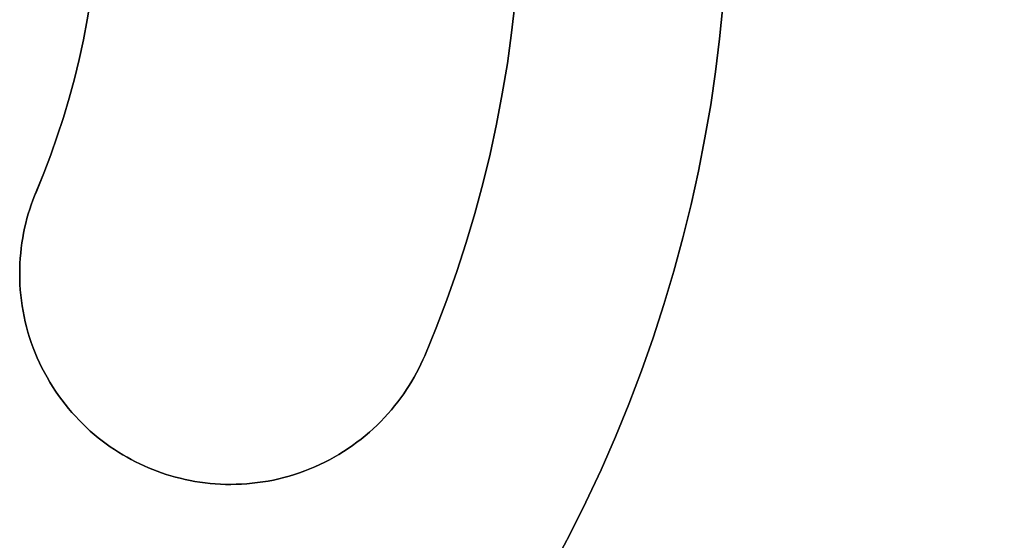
# Model space of a CAD drawing. Header units: millimetres. Extents: x -2852 to 102, y -106 to 97.
# Tile 10 of 256: x -2727 to -2693, y -30 to -11. Entities that reach past the tile are written whole.
import ezdxf

# ---------------------------------------------------------------- set-up
doc = ezdxf.new("R2010")
doc.units = ezdxf.units.MM
doc.header["$MEASUREMENT"] = 0
doc.layers.add('Predefinito', color=5, linetype='Continuous')

msp = doc.modelspace()

# ---------------------------------------------------------------- linework, layer by layer
at = {"color": 255, "linetype": 'Continuous', "lineweight": 15}
for points in [[(-2708.555, -30.457), (-2707.961, -29.339), (-2707.397, -28.21), (-2706.864, -27.073), (-2706.363, -25.928), (-2705.892, -24.776), (-2705.452, -23.619), (-2705.043, -22.458), (-2704.665, -21.293), (-2704.318, -20.127), (-2704.001, -18.96), (-2703.714, -17.794), (-2703.456, -16.628), (-2703.229, -15.466), (-2703.03, -14.307), (-2702.86, -13.152), (-2702.717, -12.003), (-2702.602, -10.86), (-2702.515, -9.724), (-2702.453, -8.596), (-2702.417, -7.476), (-2702.406, -6.367)], [(-2726.617, -17.34), (-2726.358, -16.706), (-2726.113, -16.062), (-2725.884, -15.409), (-2725.669, -14.749), (-2725.47, -14.081), (-2725.288, -13.405), (-2725.122, -12.723), (-2724.972, -12.036), (-2724.84, -11.343), (-2724.725, -10.645)], [(-2713.032, -23.085), (-2712.636, -22.116), (-2712.263, -21.133), (-2711.912, -20.137), (-2711.584, -19.129), (-2711.281, -18.108), (-2711.002, -17.077), (-2710.748, -16.036), (-2710.52, -14.986), (-2710.318, -13.928), (-2710.142, -12.863), (-2709.993, -11.791), (-2709.871, -10.714)], [(-2726.617, -17.34), (-2726.679, -17.492), (-2726.739, -17.646), (-2726.795, -17.803), (-2726.848, -17.962), (-2726.898, -18.124), (-2726.944, -18.288), (-2726.987, -18.455), (-2727.027, -18.624), (-2727.062, -18.795), (-2727.094, -18.968), (-2727.122, -19.143), (-2727.145, -19.32), (-2727.165, -19.498), (-2727.18, -19.678), (-2727.191, -19.86), (-2727.198, -20.042), (-2727.2, -20.226), (-2727.197, -20.41), (-2727.19, -20.595), (-2727.178, -20.781), (-2727.161, -20.967), (-2727.139, -21.153), (-2727.113, -21.339), (-2727.082, -21.525), (-2727.046, -21.711), (-2727.005, -21.896), (-2726.959, -22.08), (-2726.909, -22.264), (-2726.853, -22.446), (-2726.793, -22.627), (-2726.728, -22.807), (-2726.659, -22.985), (-2726.585, -23.161), (-2726.506, -23.334), (-2726.423, -23.506), (-2726.336, -23.676), (-2726.244, -23.842), (-2726.149, -24.006), (-2726.049, -24.168), (-2725.946, -24.326), (-2725.839, -24.481), (-2725.728, -24.633), (-2725.613, -24.782), (-2725.496, -24.927), (-2725.375, -25.069), (-2725.251, -25.206), (-2725.125, -25.341), (-2724.996, -25.471), (-2724.864, -25.597), (-2724.73, -25.72), (-2724.593, -25.838), (-2724.455, -25.953), (-2724.315, -26.063), (-2724.173, -26.169), (-2724.03, -26.271), (-2723.885, -26.369), (-2723.739, -26.463), (-2723.592, -26.553), (-2723.444, -26.638), (-2723.296, -26.72), (-2723.147, -26.797), (-2722.997, -26.87), (-2722.847, -26.94), (-2722.697, -27.005), (-2722.545, -27.067), (-2722.391, -27.126), (-2722.234, -27.183), (-2722.075, -27.236), (-2721.913, -27.286), (-2721.749, -27.332), (-2721.582, -27.375), (-2721.413, -27.414), (-2721.242, -27.45), (-2721.069, -27.482), (-2720.894, -27.51), (-2720.717, -27.533), (-2720.539, -27.553), (-2720.359, -27.568), (-2720.177, -27.579), (-2719.995, -27.586), (-2719.811, -27.587), (-2719.627, -27.585), (-2719.442, -27.578), (-2719.256, -27.566), (-2719.07, -27.549), (-2718.884, -27.527), (-2718.698, -27.501), (-2718.512, -27.47), (-2718.326, -27.434), (-2718.141, -27.393), (-2717.957, -27.347), (-2717.773, -27.296), (-2717.591, -27.241), (-2717.41, -27.181), (-2717.23, -27.116), (-2717.053, -27.047), (-2716.877, -26.973), (-2716.703, -26.894), (-2716.531, -26.811), (-2716.362, -26.724), (-2716.195, -26.632), (-2716.031, -26.537), (-2715.869, -26.437), (-2715.711, -26.334), (-2715.556, -26.226), (-2715.404, -26.116), (-2715.255, -26.001), (-2715.11, -25.884), (-2714.968, -25.763), (-2714.831, -25.639), (-2714.696, -25.513), (-2714.566, -25.384), (-2714.44, -25.252), (-2714.317, -25.118), (-2714.199, -24.981), (-2714.084, -24.843), (-2713.974, -24.703), (-2713.868, -24.561), (-2713.766, -24.418), (-2713.668, -24.273), (-2713.574, -24.127), (-2713.485, -23.98), (-2713.399, -23.832), (-2713.317, -23.684), (-2713.24, -23.534), (-2713.167, -23.385), (-2713.097, -23.235), (-2713.032, -23.085)]]:
    msp.add_lwpolyline(points, dxfattribs=at)
at = {"layer": 'Predefinito'}
for points in [[(-2708.555, -30.457), (-2707.961, -29.339), (-2707.397, -28.21), (-2706.864, -27.073), (-2706.363, -25.928), (-2705.892, -24.776), (-2705.452, -23.619), (-2705.043, -22.458), (-2704.665, -21.293), (-2704.318, -20.127), (-2704.001, -18.96), (-2703.714, -17.794), (-2703.456, -16.628), (-2703.229, -15.466), (-2703.03, -14.307), (-2702.86, -13.152), (-2702.717, -12.003), (-2702.602, -10.86), (-2702.515, -9.724), (-2702.453, -8.596), (-2702.417, -7.476), (-2702.406, -6.367)], [(-2702.406, -6.367), (-2702.417, -7.476), (-2702.453, -8.596), (-2702.515, -9.724), (-2702.602, -10.86), (-2702.717, -12.003), (-2702.86, -13.152), (-2703.03, -14.307), (-2703.229, -15.466), (-2703.456, -16.628), (-2703.714, -17.794), (-2704.001, -18.96), (-2704.318, -20.127), (-2704.665, -21.293), (-2705.043, -22.458), (-2705.452, -23.619), (-2705.892, -24.776), (-2706.363, -25.928), (-2706.864, -27.073), (-2707.397, -28.21), (-2707.961, -29.339), (-2708.555, -30.457)], [(-2708.555, -30.457), (-2707.961, -29.339), (-2707.397, -28.21), (-2706.864, -27.073), (-2706.363, -25.928), (-2705.892, -24.776), (-2705.452, -23.619), (-2705.043, -22.458), (-2704.665, -21.293), (-2704.318, -20.127), (-2704.001, -18.96), (-2703.714, -17.794), (-2703.456, -16.628), (-2703.229, -15.466), (-2703.03, -14.307), (-2702.86, -13.152), (-2702.717, -12.003), (-2702.602, -10.86), (-2702.515, -9.724), (-2702.453, -8.596), (-2702.417, -7.476), (-2702.406, -6.367)], [(-2702.406, -6.367), (-2702.417, -7.476), (-2702.453, -8.596), (-2702.515, -9.724), (-2702.602, -10.86), (-2702.717, -12.003), (-2702.86, -13.152), (-2703.03, -14.307), (-2703.229, -15.466), (-2703.456, -16.628), (-2703.714, -17.794), (-2704.001, -18.96), (-2704.318, -20.127), (-2704.665, -21.293), (-2705.043, -22.458), (-2705.452, -23.619), (-2705.892, -24.776), (-2706.363, -25.928), (-2706.864, -27.073), (-2707.397, -28.21), (-2707.961, -29.339), (-2708.555, -30.457)], [(-2708.555, -30.457), (-2707.961, -29.339), (-2707.397, -28.21), (-2706.864, -27.073), (-2706.363, -25.928), (-2705.892, -24.776), (-2705.452, -23.619), (-2705.043, -22.458), (-2704.665, -21.293), (-2704.318, -20.127), (-2704.001, -18.96), (-2703.714, -17.794), (-2703.456, -16.628), (-2703.229, -15.466), (-2703.03, -14.307), (-2702.86, -13.152), (-2702.717, -12.003), (-2702.602, -10.86), (-2702.515, -9.724), (-2702.453, -8.596), (-2702.417, -7.476), (-2702.406, -6.367)], [(-2709.871, -10.714), (-2709.993, -11.791), (-2710.142, -12.863), (-2710.318, -13.928), (-2710.52, -14.986), (-2710.748, -16.036), (-2711.002, -17.077), (-2711.281, -18.108), (-2711.584, -19.129), (-2711.912, -20.137), (-2712.263, -21.133), (-2712.636, -22.116), (-2713.032, -23.085), (-2713.097, -23.235), (-2713.167, -23.385), (-2713.24, -23.534), (-2713.317, -23.684), (-2713.399, -23.832), (-2713.485, -23.98), (-2713.574, -24.127), (-2713.668, -24.273), (-2713.766, -24.418), (-2713.868, -24.561), (-2713.974, -24.703), (-2714.084, -24.843), (-2714.199, -24.981), (-2714.317, -25.118), (-2714.44, -25.252), (-2714.566, -25.384), (-2714.696, -25.513), (-2714.831, -25.639), (-2714.968, -25.763), (-2715.11, -25.884), (-2715.255, -26.001), (-2715.404, -26.116), (-2715.556, -26.226), (-2715.711, -26.334), (-2715.869, -26.437), (-2716.031, -26.537), (-2716.195, -26.632), (-2716.362, -26.724), (-2716.531, -26.811), (-2716.703, -26.894), (-2716.877, -26.973), (-2717.053, -27.047), (-2717.23, -27.116), (-2717.41, -27.181), (-2717.591, -27.241), (-2717.773, -27.296), (-2717.957, -27.347), (-2718.141, -27.393), (-2718.326, -27.434), (-2718.512, -27.47), (-2718.698, -27.501), (-2718.884, -27.527), (-2719.07, -27.549), (-2719.256, -27.566), (-2719.442, -27.578), (-2719.627, -27.585), (-2719.811, -27.587), (-2719.995, -27.586), (-2720.177, -27.579), (-2720.359, -27.568), (-2720.539, -27.553), (-2720.717, -27.533), (-2720.894, -27.51), (-2721.069, -27.482), (-2721.242, -27.45), (-2721.413, -27.414), (-2721.582, -27.375), (-2721.749, -27.332), (-2721.913, -27.286), (-2722.075, -27.236), (-2722.234, -27.183), (-2722.391, -27.126), (-2722.545, -27.067), (-2722.697, -27.005), (-2722.847, -26.94), (-2722.997, -26.87), (-2723.147, -26.797), (-2723.296, -26.72), (-2723.444, -26.638), (-2723.592, -26.553), (-2723.739, -26.463), (-2723.885, -26.369), (-2724.03, -26.271), (-2724.173, -26.169), (-2724.315, -26.063), (-2724.455, -25.953), (-2724.593, -25.838), (-2724.73, -25.72), (-2724.864, -25.597), (-2724.996, -25.471), (-2725.125, -25.341), (-2725.251, -25.206), (-2725.375, -25.069), (-2725.496, -24.927), (-2725.613, -24.782), (-2725.728, -24.633), (-2725.839, -24.481), (-2725.946, -24.326), (-2726.049, -24.168), (-2726.149, -24.006), (-2726.244, -23.842), (-2726.336, -23.676), (-2726.423, -23.506), (-2726.506, -23.334), (-2726.585, -23.161), (-2726.659, -22.985), (-2726.728, -22.807), (-2726.793, -22.627), (-2726.853, -22.446), (-2726.909, -22.264), (-2726.959, -22.08), (-2727.005, -21.896), (-2727.046, -21.711), (-2727.082, -21.525), (-2727.113, -21.339), (-2727.139, -21.153), (-2727.161, -20.967), (-2727.178, -20.781), (-2727.19, -20.595), (-2727.197, -20.41), (-2727.2, -20.226), (-2727.198, -20.042), (-2727.191, -19.86), (-2727.18, -19.678), (-2727.165, -19.498), (-2727.145, -19.32), (-2727.122, -19.143), (-2727.094, -18.968), (-2727.062, -18.795), (-2727.027, -18.624), (-2726.987, -18.455), (-2726.944, -18.288), (-2726.898, -18.124), (-2726.848, -17.962), (-2726.795, -17.803), (-2726.739, -17.646), (-2726.679, -17.492), (-2726.358, -16.706), (-2726.113, -16.062), (-2725.884, -15.409), (-2725.669, -14.749), (-2725.47, -14.081), (-2725.288, -13.405), (-2725.122, -12.723), (-2724.972, -12.036), (-2724.84, -11.343), (-2724.725, -10.645)], [(-2724.725, -10.645), (-2724.84, -11.343), (-2724.972, -12.036), (-2725.122, -12.723), (-2725.288, -13.405), (-2725.47, -14.081), (-2725.669, -14.749), (-2725.884, -15.409), (-2726.113, -16.062), (-2726.358, -16.706), (-2726.679, -17.492), (-2726.739, -17.646), (-2726.795, -17.803), (-2726.848, -17.962), (-2726.898, -18.124), (-2726.944, -18.288), (-2726.987, -18.455), (-2727.027, -18.624), (-2727.062, -18.795), (-2727.094, -18.968), (-2727.122, -19.143), (-2727.145, -19.32), (-2727.165, -19.498), (-2727.18, -19.678), (-2727.191, -19.86), (-2727.198, -20.042), (-2727.2, -20.226), (-2727.197, -20.41), (-2727.19, -20.595), (-2727.178, -20.781), (-2727.161, -20.967), (-2727.139, -21.153), (-2727.113, -21.339), (-2727.082, -21.525), (-2727.046, -21.711), (-2727.005, -21.896), (-2726.959, -22.08), (-2726.909, -22.264), (-2726.853, -22.446), (-2726.793, -22.627), (-2726.728, -22.807), (-2726.659, -22.985), (-2726.585, -23.161), (-2726.506, -23.334), (-2726.423, -23.506), (-2726.336, -23.676), (-2726.244, -23.842), (-2726.149, -24.006), (-2726.049, -24.168), (-2725.946, -24.326), (-2725.839, -24.481), (-2725.728, -24.633), (-2725.613, -24.782), (-2725.496, -24.927), (-2725.375, -25.069), (-2725.251, -25.206), (-2725.125, -25.341), (-2724.996, -25.471), (-2724.864, -25.597), (-2724.73, -25.72), (-2724.593, -25.838), (-2724.455, -25.953), (-2724.315, -26.063), (-2724.173, -26.169), (-2724.03, -26.271), (-2723.885, -26.369), (-2723.739, -26.463), (-2723.592, -26.553), (-2723.444, -26.638), (-2723.296, -26.72), (-2723.147, -26.797), (-2722.997, -26.87), (-2722.847, -26.94), (-2722.697, -27.005), (-2722.545, -27.067), (-2722.391, -27.126), (-2722.234, -27.183), (-2722.075, -27.236), (-2721.913, -27.286), (-2721.749, -27.332), (-2721.582, -27.375), (-2721.413, -27.414), (-2721.242, -27.45), (-2721.069, -27.482), (-2720.894, -27.51), (-2720.717, -27.533), (-2720.539, -27.553), (-2720.359, -27.568), (-2720.177, -27.579), (-2719.995, -27.586), (-2719.811, -27.587), (-2719.627, -27.585), (-2719.442, -27.578), (-2719.256, -27.566), (-2719.07, -27.549), (-2718.884, -27.527), (-2718.698, -27.501), (-2718.512, -27.47), (-2718.326, -27.434), (-2718.141, -27.393), (-2717.957, -27.347), (-2717.773, -27.296), (-2717.591, -27.241), (-2717.41, -27.181), (-2717.23, -27.116), (-2717.053, -27.047), (-2716.877, -26.973), (-2716.703, -26.894), (-2716.531, -26.811), (-2716.362, -26.724), (-2716.195, -26.632), (-2716.031, -26.537), (-2715.869, -26.437), (-2715.711, -26.334), (-2715.556, -26.226), (-2715.404, -26.116), (-2715.255, -26.001), (-2715.11, -25.884), (-2714.968, -25.763), (-2714.831, -25.639), (-2714.696, -25.513), (-2714.566, -25.384), (-2714.44, -25.252), (-2714.317, -25.118), (-2714.199, -24.981), (-2714.084, -24.843), (-2713.974, -24.703), (-2713.868, -24.561), (-2713.766, -24.418), (-2713.668, -24.273), (-2713.574, -24.127), (-2713.485, -23.98), (-2713.399, -23.832), (-2713.317, -23.684), (-2713.24, -23.534), (-2713.167, -23.385), (-2713.097, -23.235), (-2713.032, -23.085), (-2712.636, -22.116), (-2712.263, -21.133), (-2711.912, -20.137), (-2711.584, -19.129), (-2711.281, -18.108), (-2711.002, -17.077), (-2710.748, -16.036), (-2710.52, -14.986), (-2710.318, -13.928), (-2710.142, -12.863), (-2709.993, -11.791), (-2709.871, -10.714)], [(-2726.617, -17.34), (-2726.358, -16.706), (-2726.113, -16.062), (-2725.884, -15.409), (-2725.669, -14.749), (-2725.47, -14.081), (-2725.288, -13.405), (-2725.122, -12.723), (-2724.972, -12.036), (-2724.84, -11.343), (-2724.725, -10.645)], [(-2724.725, -10.645), (-2724.84, -11.343), (-2724.972, -12.036), (-2725.122, -12.723), (-2725.288, -13.405), (-2725.47, -14.081), (-2725.669, -14.749), (-2725.884, -15.409), (-2726.113, -16.062), (-2726.358, -16.706), (-2726.617, -17.34)], [(-2726.617, -17.34), (-2726.358, -16.706), (-2726.113, -16.062), (-2725.884, -15.409), (-2725.669, -14.749), (-2725.47, -14.081), (-2725.288, -13.405), (-2725.122, -12.723), (-2724.972, -12.036), (-2724.84, -11.343), (-2724.725, -10.645)], [(-2713.032, -23.085), (-2712.636, -22.116), (-2712.263, -21.133), (-2711.912, -20.137), (-2711.584, -19.129), (-2711.281, -18.108), (-2711.002, -17.077), (-2710.748, -16.036), (-2710.52, -14.986), (-2710.318, -13.928), (-2710.142, -12.863), (-2709.993, -11.791), (-2709.871, -10.714)], [(-2709.871, -10.714), (-2709.993, -11.791), (-2710.142, -12.863), (-2710.318, -13.928), (-2710.52, -14.986), (-2710.748, -16.036), (-2711.002, -17.077), (-2711.281, -18.108), (-2711.584, -19.129), (-2711.912, -20.137), (-2712.263, -21.133), (-2712.636, -22.116), (-2713.032, -23.085)], [(-2713.032, -23.085), (-2712.636, -22.116), (-2712.263, -21.133), (-2711.912, -20.137), (-2711.584, -19.129), (-2711.281, -18.108), (-2711.002, -17.077), (-2710.748, -16.036), (-2710.52, -14.986), (-2710.318, -13.928), (-2710.142, -12.863), (-2709.993, -11.791), (-2709.871, -10.714)], [(-2726.617, -17.34), (-2726.679, -17.492), (-2726.739, -17.646), (-2726.795, -17.803), (-2726.848, -17.962), (-2726.898, -18.124), (-2726.944, -18.288), (-2726.987, -18.455), (-2727.027, -18.624), (-2727.062, -18.795), (-2727.094, -18.968), (-2727.122, -19.143), (-2727.145, -19.32), (-2727.165, -19.498), (-2727.18, -19.678), (-2727.191, -19.86), (-2727.198, -20.042), (-2727.2, -20.226), (-2727.197, -20.41), (-2727.19, -20.595), (-2727.178, -20.781), (-2727.161, -20.967), (-2727.139, -21.153), (-2727.113, -21.339), (-2727.082, -21.525), (-2727.046, -21.711), (-2727.005, -21.896), (-2726.959, -22.08), (-2726.909, -22.264), (-2726.853, -22.446), (-2726.793, -22.627), (-2726.728, -22.807), (-2726.659, -22.985), (-2726.585, -23.161), (-2726.506, -23.334), (-2726.423, -23.506), (-2726.336, -23.676), (-2726.244, -23.842), (-2726.149, -24.006), (-2726.049, -24.168), (-2725.946, -24.326), (-2725.839, -24.481), (-2725.728, -24.633), (-2725.613, -24.782), (-2725.496, -24.927), (-2725.375, -25.069), (-2725.251, -25.206), (-2725.125, -25.341), (-2724.996, -25.471), (-2724.864, -25.597), (-2724.73, -25.72), (-2724.593, -25.838), (-2724.455, -25.953), (-2724.315, -26.063), (-2724.173, -26.169), (-2724.03, -26.271), (-2723.885, -26.369), (-2723.739, -26.463), (-2723.592, -26.553), (-2723.444, -26.638), (-2723.296, -26.72), (-2723.147, -26.797), (-2722.997, -26.87), (-2722.847, -26.94), (-2722.697, -27.005), (-2722.545, -27.067), (-2722.391, -27.126), (-2722.234, -27.183), (-2722.075, -27.236), (-2721.913, -27.286), (-2721.749, -27.332), (-2721.582, -27.375), (-2721.413, -27.414), (-2721.242, -27.45), (-2721.069, -27.482), (-2720.894, -27.51), (-2720.717, -27.533), (-2720.539, -27.553), (-2720.359, -27.568), (-2720.177, -27.579), (-2719.995, -27.586), (-2719.811, -27.587), (-2719.627, -27.585), (-2719.442, -27.578), (-2719.256, -27.566), (-2719.07, -27.549), (-2718.884, -27.527), (-2718.698, -27.501), (-2718.512, -27.47), (-2718.326, -27.434), (-2718.141, -27.393), (-2717.957, -27.347), (-2717.773, -27.296), (-2717.591, -27.241), (-2717.41, -27.181), (-2717.23, -27.116), (-2717.053, -27.047), (-2716.877, -26.973), (-2716.703, -26.894), (-2716.531, -26.811), (-2716.362, -26.724), (-2716.195, -26.632), (-2716.031, -26.537), (-2715.869, -26.437), (-2715.711, -26.334), (-2715.556, -26.226), (-2715.404, -26.116), (-2715.255, -26.001), (-2715.11, -25.884), (-2714.968, -25.763), (-2714.831, -25.639), (-2714.696, -25.513), (-2714.566, -25.384), (-2714.44, -25.252), (-2714.317, -25.118), (-2714.199, -24.981), (-2714.084, -24.843), (-2713.974, -24.703), (-2713.868, -24.561), (-2713.766, -24.418), (-2713.668, -24.273), (-2713.574, -24.127), (-2713.485, -23.98), (-2713.399, -23.832), (-2713.317, -23.684), (-2713.24, -23.534), (-2713.167, -23.385), (-2713.097, -23.235), (-2713.032, -23.085)], [(-2713.032, -23.085), (-2713.097, -23.235), (-2713.167, -23.385), (-2713.24, -23.534), (-2713.317, -23.684), (-2713.399, -23.832), (-2713.485, -23.98), (-2713.574, -24.127), (-2713.668, -24.273), (-2713.766, -24.418), (-2713.868, -24.561), (-2713.974, -24.703), (-2714.084, -24.843), (-2714.199, -24.981), (-2714.317, -25.118), (-2714.44, -25.252), (-2714.566, -25.384), (-2714.696, -25.513), (-2714.831, -25.639), (-2714.968, -25.763), (-2715.11, -25.884), (-2715.255, -26.001), (-2715.404, -26.116), (-2715.556, -26.226), (-2715.711, -26.334), (-2715.869, -26.437), (-2716.031, -26.537), (-2716.195, -26.632), (-2716.362, -26.724), (-2716.531, -26.811), (-2716.703, -26.894), (-2716.877, -26.973), (-2717.053, -27.047), (-2717.23, -27.116), (-2717.41, -27.181), (-2717.591, -27.241), (-2717.773, -27.296), (-2717.957, -27.347), (-2718.141, -27.393), (-2718.326, -27.434), (-2718.512, -27.47), (-2718.698, -27.501), (-2718.884, -27.527), (-2719.07, -27.549), (-2719.256, -27.566), (-2719.442, -27.578), (-2719.627, -27.585), (-2719.811, -27.587), (-2719.995, -27.586), (-2720.177, -27.579), (-2720.359, -27.568), (-2720.539, -27.553), (-2720.717, -27.533), (-2720.894, -27.51), (-2721.069, -27.482), (-2721.242, -27.45), (-2721.413, -27.414), (-2721.582, -27.375), (-2721.749, -27.332), (-2721.913, -27.286), (-2722.075, -27.236), (-2722.234, -27.183), (-2722.391, -27.126), (-2722.545, -27.067), (-2722.697, -27.005), (-2722.847, -26.94), (-2722.997, -26.87), (-2723.147, -26.797), (-2723.296, -26.72), (-2723.444, -26.638), (-2723.592, -26.553), (-2723.739, -26.463), (-2723.885, -26.369), (-2724.03, -26.271), (-2724.173, -26.169), (-2724.315, -26.063), (-2724.455, -25.953), (-2724.593, -25.838), (-2724.73, -25.72), (-2724.864, -25.597), (-2724.996, -25.471), (-2725.125, -25.341), (-2725.251, -25.206), (-2725.375, -25.069), (-2725.496, -24.927), (-2725.613, -24.782), (-2725.728, -24.633), (-2725.839, -24.481), (-2725.946, -24.326), (-2726.049, -24.168), (-2726.149, -24.006), (-2726.244, -23.842), (-2726.336, -23.676), (-2726.423, -23.506), (-2726.506, -23.334), (-2726.585, -23.161), (-2726.659, -22.985), (-2726.728, -22.807), (-2726.793, -22.627), (-2726.853, -22.446), (-2726.909, -22.264), (-2726.959, -22.08), (-2727.005, -21.896), (-2727.046, -21.711), (-2727.082, -21.525), (-2727.113, -21.339), (-2727.139, -21.153), (-2727.161, -20.967), (-2727.178, -20.781), (-2727.19, -20.595), (-2727.197, -20.41), (-2727.2, -20.226), (-2727.198, -20.042), (-2727.191, -19.86), (-2727.18, -19.678), (-2727.165, -19.498), (-2727.145, -19.32), (-2727.122, -19.143), (-2727.094, -18.968), (-2727.062, -18.795), (-2727.027, -18.624), (-2726.987, -18.455), (-2726.944, -18.288), (-2726.898, -18.124), (-2726.848, -17.962), (-2726.795, -17.803), (-2726.739, -17.646), (-2726.679, -17.492), (-2726.617, -17.34)], [(-2726.617, -17.34), (-2726.679, -17.492), (-2726.739, -17.646), (-2726.795, -17.803), (-2726.848, -17.962), (-2726.898, -18.124), (-2726.944, -18.288), (-2726.987, -18.455), (-2727.027, -18.624), (-2727.062, -18.795), (-2727.094, -18.968), (-2727.122, -19.143), (-2727.145, -19.32), (-2727.165, -19.498), (-2727.18, -19.678), (-2727.191, -19.86), (-2727.198, -20.042), (-2727.2, -20.226), (-2727.197, -20.41), (-2727.19, -20.595), (-2727.178, -20.781), (-2727.161, -20.967), (-2727.139, -21.153), (-2727.113, -21.339), (-2727.082, -21.525), (-2727.046, -21.711), (-2727.005, -21.896), (-2726.959, -22.08), (-2726.909, -22.264), (-2726.853, -22.446), (-2726.793, -22.627), (-2726.728, -22.807), (-2726.659, -22.985), (-2726.585, -23.161), (-2726.506, -23.334), (-2726.423, -23.506), (-2726.336, -23.676), (-2726.244, -23.842), (-2726.149, -24.006), (-2726.049, -24.168), (-2725.946, -24.326), (-2725.839, -24.481), (-2725.728, -24.633), (-2725.613, -24.782), (-2725.496, -24.927), (-2725.375, -25.069), (-2725.251, -25.206), (-2725.125, -25.341), (-2724.996, -25.471), (-2724.864, -25.597), (-2724.73, -25.72), (-2724.593, -25.838), (-2724.455, -25.953), (-2724.315, -26.063), (-2724.173, -26.169), (-2724.03, -26.271), (-2723.885, -26.369), (-2723.739, -26.463), (-2723.592, -26.553), (-2723.444, -26.638), (-2723.296, -26.72), (-2723.147, -26.797), (-2722.997, -26.87), (-2722.847, -26.94), (-2722.697, -27.005), (-2722.545, -27.067), (-2722.391, -27.126), (-2722.234, -27.183), (-2722.075, -27.236), (-2721.913, -27.286), (-2721.749, -27.332), (-2721.582, -27.375), (-2721.413, -27.414), (-2721.242, -27.45), (-2721.069, -27.482), (-2720.894, -27.51), (-2720.717, -27.533), (-2720.539, -27.553), (-2720.359, -27.568), (-2720.177, -27.579), (-2719.995, -27.586), (-2719.811, -27.587), (-2719.627, -27.585), (-2719.442, -27.578), (-2719.256, -27.566), (-2719.07, -27.549), (-2718.884, -27.527), (-2718.698, -27.501), (-2718.512, -27.47), (-2718.326, -27.434), (-2718.141, -27.393), (-2717.957, -27.347), (-2717.773, -27.296), (-2717.591, -27.241), (-2717.41, -27.181), (-2717.23, -27.116), (-2717.053, -27.047), (-2716.877, -26.973), (-2716.703, -26.894), (-2716.531, -26.811), (-2716.362, -26.724), (-2716.195, -26.632), (-2716.031, -26.537), (-2715.869, -26.437), (-2715.711, -26.334), (-2715.556, -26.226), (-2715.404, -26.116), (-2715.255, -26.001), (-2715.11, -25.884), (-2714.968, -25.763), (-2714.831, -25.639), (-2714.696, -25.513), (-2714.566, -25.384), (-2714.44, -25.252), (-2714.317, -25.118), (-2714.199, -24.981), (-2714.084, -24.843), (-2713.974, -24.703), (-2713.868, -24.561), (-2713.766, -24.418), (-2713.668, -24.273), (-2713.574, -24.127), (-2713.485, -23.98), (-2713.399, -23.832), (-2713.317, -23.684), (-2713.24, -23.534), (-2713.167, -23.385), (-2713.097, -23.235), (-2713.032, -23.085)]]:
    msp.add_lwpolyline(points, dxfattribs=at)
at = {"layer": 'Predefinito', "extrusion": (-0.447515, -0.00061175, 0.894276)}
for points in [[(2.672, -1955.193), (3.14, -1955.185), (3.607, -1955.161), (4.073, -1955.121), (4.538, -1955.064), (5, -1954.992), (5.459, -1954.904), (5.915, -1954.8), (6.367, -1954.68), (6.815, -1954.544), (7.258, -1954.394), (7.695, -1954.228), (8.127, -1954.047), (8.552, -1953.851), (8.97, -1953.641), (9.38, -1953.417), (9.782, -1953.178), (10.176, -1952.926), (10.561, -1952.66), (10.937, -1952.381), (11.303, -1952.09), (11.658, -1951.785), (12.003, -1951.469), (12.336, -1951.141), (12.659, -1950.802), (12.969, -1950.452), (13.267, -1950.091), (13.552, -1949.721), (13.824, -1949.34), (14.083, -1948.951), (14.329, -1948.553), (14.56, -1948.146), (14.778, -1947.732), (14.981, -1947.31), (15.169, -1946.882), (15.342, -1946.448), (15.501, -1946.008), (15.644, -1945.562), (15.771, -1945.112), (15.883, -1944.658), (15.98, -1944.2), (16.06, -1943.739), (16.124, -1943.276), (16.173, -1942.811), (16.205, -1942.344), (16.221, -1941.876), (16.221, -1941.409), (16.205, -1940.941), (16.173, -1940.475), (16.124, -1940.009), (16.06, -1939.546), (15.98, -1939.085), (15.883, -1938.627), (15.771, -1938.173), (15.644, -1937.723), (15.501, -1937.278), (15.342, -1936.837), (15.169, -1936.403), (14.981, -1935.975), (14.778, -1935.553), (14.56, -1935.139), (14.329, -1934.733), (14.083, -1934.334), (13.824, -1933.945), (13.552, -1933.565), (13.267, -1933.194), (12.969, -1932.833), (12.659, -1932.483), (12.336, -1932.144), (12.003, -1931.816), (11.658, -1931.5), (11.303, -1931.196), (10.937, -1930.904), (10.561, -1930.625), (10.176, -1930.359), (9.782, -1930.107), (9.38, -1929.869), (8.97, -1929.644), (8.552, -1929.434), (8.127, -1929.238), (7.695, -1929.057), (7.258, -1928.891), (6.815, -1928.741), (6.367, -1928.605), (5.915, -1928.486), (5.459, -1928.382), (5, -1928.293), (4.538, -1928.221), (4.073, -1928.165), (3.607, -1928.124), (3.14, -1928.1), (2.672, -1928.092)], [(2.672, -1928.643), (2.961, -1928.646), (3.252, -1928.656), (3.545, -1928.672), (3.84, -1928.695), (4.138, -1928.725), (4.436, -1928.763), (4.737, -1928.808), (5.038, -1928.86), (5.34, -1928.919), (5.643, -1928.987), (5.946, -1929.062), (6.249, -1929.144), (6.553, -1929.235), (6.855, -1929.334), (7.157, -1929.441), (7.458, -1929.555), (7.757, -1929.678), (8.054, -1929.809), (8.35, -1929.948), (8.643, -1930.095), (8.934, -1930.25), (9.221, -1930.413), (9.505, -1930.583), (9.786, -1930.762), (10.063, -1930.948), (10.335, -1931.141), (10.603, -1931.342), (10.866, -1931.55), (11.124, -1931.765), (11.377, -1931.987), (11.624, -1932.215), (11.865, -1932.45), (12.1, -1932.691), (12.328, -1932.938), (12.55, -1933.191), (12.765, -1933.449), (12.973, -1933.712), (13.174, -1933.98), (13.367, -1934.252), (13.553, -1934.529), (13.732, -1934.809), (13.902, -1935.094), (14.065, -1935.381), (14.22, -1935.672), (14.367, -1935.965), (14.506, -1936.26), (14.637, -1936.558), (14.76, -1936.857), (14.874, -1937.158), (14.981, -1937.46), (15.08, -1937.762), (15.171, -1938.066), (15.253, -1938.369), (15.328, -1938.672), (15.396, -1938.975), (15.455, -1939.277), (15.507, -1939.578), (15.552, -1939.879), (15.59, -1940.177), (15.62, -1940.474), (15.643, -1940.77), (15.659, -1941.063), (15.669, -1941.354), (15.672, -1941.643), (15.669, -1941.931), (15.659, -1942.222), (15.643, -1942.515), (15.62, -1942.811), (15.59, -1943.108), (15.552, -1943.407), (15.507, -1943.707), (15.455, -1944.008), (15.396, -1944.31), (15.328, -1944.613), (15.253, -1944.916), (15.171, -1945.22), (15.08, -1945.523), (14.981, -1945.825), (14.874, -1946.127), (14.76, -1946.428), (14.637, -1946.727), (14.506, -1947.025), (14.367, -1947.32), (14.22, -1947.613), (14.065, -1947.904), (13.902, -1948.191), (13.732, -1948.476), (13.553, -1948.756), (13.367, -1949.033), (13.174, -1949.305), (12.973, -1949.573), (12.765, -1949.836), (12.55, -1950.094), (12.328, -1950.347), (12.1, -1950.594), (11.865, -1950.835), (11.624, -1951.07), (11.377, -1951.298), (11.124, -1951.52), (10.866, -1951.735), (10.603, -1951.943), (10.335, -1952.144), (10.063, -1952.338), (9.786, -1952.524), (9.505, -1952.702), (9.221, -1952.873), (8.934, -1953.035), (8.643, -1953.19), (8.35, -1953.337), (8.054, -1953.476), (7.757, -1953.607), (7.458, -1953.73), (7.157, -1953.845), (6.855, -1953.951), (6.553, -1954.05), (6.249, -1954.141), (5.946, -1954.224), (5.643, -1954.299), (5.34, -1954.366), (5.038, -1954.426), (4.737, -1954.478), (4.436, -1954.522), (4.138, -1954.56), (3.84, -1954.59), (3.545, -1954.613), (3.252, -1954.63), (2.961, -1954.639), (2.672, -1954.643)], [(2.672, -1930.024), (3.073, -1930.03), (3.474, -1930.051), (3.874, -1930.086), (4.272, -1930.134), (4.668, -1930.196), (5.062, -1930.272), (5.453, -1930.361), (5.841, -1930.464), (6.225, -1930.58), (6.604, -1930.709), (6.979, -1930.851), (7.349, -1931.006), (7.714, -1931.174), (8.072, -1931.354), (8.424, -1931.547), (8.769, -1931.751), (9.107, -1931.968), (9.437, -1932.196), (9.759, -1932.435), (10.072, -1932.685), (10.377, -1932.946), (10.673, -1933.217), (10.959, -1933.498), (11.235, -1933.789), (11.501, -1934.089), (11.757, -1934.398), (12.001, -1934.716), (12.235, -1935.042), (12.457, -1935.376), (12.667, -1935.718), (12.866, -1936.066), (13.052, -1936.421), (13.226, -1936.783), (13.388, -1937.15), (13.536, -1937.522), (13.672, -1937.9), (13.795, -1938.282), (13.904, -1938.668), (14, -1939.057), (14.083, -1939.45), (14.152, -1939.845), (14.207, -1940.242), (14.248, -1940.641), (14.276, -1941.041), (14.29, -1941.442), (14.29, -1941.843), (14.276, -1942.244), (14.248, -1942.644), (14.207, -1943.043), (14.152, -1943.44), (14.083, -1943.836), (14, -1944.228), (13.904, -1944.618), (13.795, -1945.003), (13.672, -1945.385), (13.536, -1945.763), (13.388, -1946.135), (13.226, -1946.502), (13.052, -1946.864), (12.866, -1947.219), (12.667, -1947.568), (12.457, -1947.909), (12.235, -1948.243), (12.001, -1948.569), (11.757, -1948.887), (11.501, -1949.196), (11.235, -1949.496), (10.959, -1949.787), (10.673, -1950.068), (10.377, -1950.34), (10.072, -1950.6), (9.759, -1950.85), (9.437, -1951.09), (9.107, -1951.317), (8.769, -1951.534), (8.424, -1951.738), (8.072, -1951.931), (7.714, -1952.111), (7.349, -1952.279), (6.979, -1952.434), (6.604, -1952.576), (6.225, -1952.705), (5.841, -1952.821), (5.453, -1952.924), (5.062, -1953.013), (4.668, -1953.089), (4.272, -1953.151), (3.874, -1953.199), (3.474, -1953.234), (3.073, -1953.255), (2.672, -1953.262)]]:
    msp.add_lwpolyline(points, dxfattribs=at)
at = {"layer": 'Predefinito', "extrusion": (1, 0, 0)}
for points in [[(-17.34, 1071), (-17.34, 1066)], [(-17.34, 1071), (-17.34, 1066)], [(-23.085, 1066), (-23.085, 1071)], [(-23.085, 1071), (-23.085, 1066)], [(-27.005, 1066), (-27.005, 1071)]]:
    msp.add_lwpolyline(points, dxfattribs=at)

doc.saveas('drawing.dxf')
